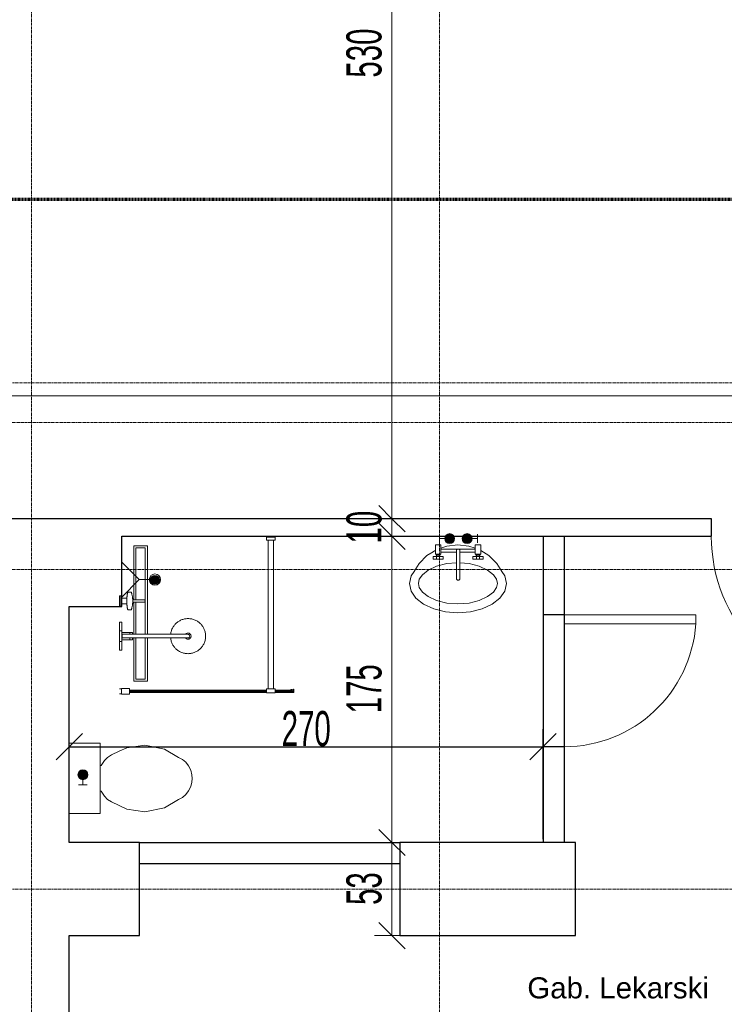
# Model space of a CAD drawing. Header units: millimetres. Extents: x -56965 to 15328, y -25411 to 16900.
# Tile 27 of 69: x -16376 to -12362, y -11851 to -6241. Entities that reach past the tile are written whole.
import ezdxf
from ezdxf.lldxf.tags import DXFTag

# ---------------------------------------------------------------- set-up
doc = ezdxf.new("R2010")
doc.units = ezdxf.units.MM
doc.linetypes.add('Kreska', pattern=[6.35, 3.175, -3.175])
doc.linetypes.add('Linia siatki', pattern=[22.225, 12.7, -3.175, 3.175, -3.175])
for name, color, linetype, lineweight in [('A-ANNO-DIMS', 7, 'Continuous', 5), ('A-ANNO-DIMS-100', 7, 'Continuous', 5), ('A-AREA-IDEN', 7, 'Continuous', 5), ('A-DETL-GENF', 7, 'Continuous', 5), ('A-DOOR', 7, 'Continuous', 5), ('A-WALL', 7, 'Continuous', 5), ('G-ANNO-SYMB', 7, 'Continuous', 5), ('IS_Odbiorniki', 7, 'SOLID', 18), ('P-SANR-FIXT', 7, 'Continuous', 5), ('S-GRID', 7, 'Continuous', 5)]:
    doc.layers.add(name, color=color, linetype=linetype, lineweight=lineweight)
doc.layers.add('Default', color=7, linetype='Continuous')
doc.layers.add('IS_Ciepła_woda', color=1, linetype='DASHDOT', lineweight=30, true_color=0xff0000)
doc.styles.add('Arial_1', font='arial.ttf', dxfattribs={"width": 0.8, "height": 200})
doc.styles.add('Arial_3', font='arial.ttf', dxfattribs={"height": 120})
doc.styles.add('Arial_4', font='arial.ttf', dxfattribs={"width": 0.6, "height": 200})
tags = doc.linetypes.add('DASHDOT', pattern=[20, 10, -5, 0, -5]).pattern_tags.tags
tags[10:11] = [DXFTag(74, 4), DXFTag(75, 0), DXFTag(340, '0'), DXFTag(46, 0.0), DXFTag(50, 0.0), DXFTag(44, 0.0), DXFTag(45, 0.0)]
tags[8:9] = [DXFTag(74, 4), DXFTag(75, 0), DXFTag(340, '0'), DXFTag(46, 0.0), DXFTag(50, 0.0), DXFTag(44, 0.0), DXFTag(45, 0.0)]
tags[6:7] = [DXFTag(74, 4), DXFTag(75, 0), DXFTag(340, '0'), DXFTag(46, 0.0), DXFTag(50, 0.0), DXFTag(44, 0.0), DXFTag(45, 0.0)]
tags[4:5] = [DXFTag(74, 4), DXFTag(75, 0), DXFTag(340, '0'), DXFTag(46, 0.0), DXFTag(50, 0.0), DXFTag(44, 0.0), DXFTag(45, 0.0)]
tags = doc.linetypes.add('SOLID', pattern=[10, 10, 0]).pattern_tags.tags
tags[6:7] = [DXFTag(74, 4), DXFTag(75, 0), DXFTag(340, '0'), DXFTag(46, 0.0), DXFTag(50, 0.0), DXFTag(44, 0.0), DXFTag(45, 0.0)]
tags[4:5] = [DXFTag(74, 4), DXFTag(75, 0), DXFTag(340, '0'), DXFTag(46, 0.0), DXFTag(50, 0.0), DXFTag(44, 0.0), DXFTag(45, 0.0)]
doc.dimstyles.new('REVIT_standard', dxfattribs={"dimscale": 304.8, "dimtxt": 204.05188, "dimasz": 0.492126, "dimexe": 0.328084, "dimexo": 0.0625, "dimgap": 0, "dimtad": 1, "dimdec": 0, "dimlfac": 0.1, "dimzin": 0, "dimdsep": 46, "dimtxsty": 'Arial_1', "dimblk1": 'OBLIQUE', "dimblk2": 'OBLIQUE', "dimsah": 1, "dimcen": 0.09, "dimazin": 0, "dimtfac": 1, "dimtdec": 4, "dimtix": 1, "dimtmove": 0, "dimatfit": 3, "dimfxl": 0.328084, "dimfxlon": 1, "dimtvp": 1, "dimtolj": 1, "dimtzin": 0, "dimarcsym": 2})
doc.dimstyles.new('standard_wielkość_otworów', dxfattribs={"dimscale": 304.8, "dimtxt": 204.05188, "dimasz": 0.492126, "dimexe": 0.328084, "dimexo": 0.0625, "dimgap": 0, "dimtad": 1, "dimdec": 0, "dimlfac": 0.1, "dimzin": 0, "dimdsep": 46, "dimtxsty": 'Arial_4', "dimblk1": 'OBLIQUE', "dimblk2": 'OBLIQUE', "dimsah": 1, "dimcen": 0.09, "dimazin": 0, "dimtfac": 1, "dimtdec": 4, "dimtix": 1, "dimtmove": 0, "dimatfit": 3, "dimfxl": 0.328084, "dimfxlon": 1, "dimtvp": 1, "dimtolj": 1, "dimtzin": 0, "dimarcsym": 2})

# ---------------------------------------------------------------- blocks, each defined once
blk = doc.blocks.new('M_Jednoskrzydłowe płytowe - 90-1438493-PARTER')
at = {"layer": 'A-DOOR'}
for p, q in [((399, -50), (399, -950.2)), ((450, -50), (399, -50)), ((450, -50), (450, -950.2)), ((450, -950.2), (399, -950.2))]:
    blk.add_line(p, q, dxfattribs=at)
blk.add_arc((450, -50), 901.7, 180, 266.7576, dxfattribs=at)
blk = doc.blocks.new('DIMBLOCK8-PARTER')
at = {"layer": 'A-ANNO-DIMS-100', "color": 250, "true_color": 0x303030, "transparency": 16777216}
for p, q in [((-29583.4, -8383.8), (-29583.4, -8283.8)), ((-10833.4, -8383.8), (-10833.4, -8283.8)), ((-29583.4, -8383.8), (-29508.4, -8308.8)), ((-10833.4, -8383.8), (-10758.4, -8308.8)), ((-29583.4, -8383.8), (-29658.4, -8458.8)), ((-29583.4, -8383.8), (-10833.4, -8383.8)), ((-29583.4, -8383.8), (-29583.4, -8483.8)), ((-10833.4, -8383.8), (-10908.4, -8458.8)), ((-10833.4, -8383.8), (-10833.4, -8483.8))]:
    blk.add_line(p, q, dxfattribs=at)
at = {"layer": 'A-ANNO-DIMS-100', "color": 0, "transparency": 16777216, "insert": (-20453.3, -8124.2), "char_height": 200, "width": 587.669, "attachment_point": 1, "line_spacing_factor": 0.941778, "style": 'Arial_1'}
blk.add_mtext('1875', dxfattribs=at)
blk = doc.blocks.new('_Oblique')
at = {"color": 0, "linetype": 'ByBlock', "lineweight": -2}
blk.add_line((-0.5, -0.5), (0.5, 0.5), dxfattribs=at)
blk = doc.blocks.new('DIMBLOCK259-PARTER')
at = {"layer": 'A-ANNO-DIMS-100', "color": 250, "true_color": 0x303030, "transparency": 16777216}
for p, q in [((-14255, -10929.4), (-14330, -10854.4)), ((-14255, -10929.4), (-14355, -10929.4)), ((-14255, -11459.4), (-14255, -10929.4)), ((-14255, -10929.4), (-14180, -11004.4)), ((-14255, -10929.4), (-14155, -10929.4)), ((-14255, -11459.4), (-14330, -11384.4)), ((-14255, -11459.4), (-14355, -11459.4)), ((-14255, -11459.4), (-14180, -11534.4)), ((-14255, -11459.4), (-14155, -11459.4))]:
    blk.add_line(p, q, dxfattribs=at)
at = {"layer": 'A-ANNO-DIMS-100', "color": 0, "transparency": 16777216, "insert": (-14514.7, -11285.4), "char_height": 200, "width": 218.492, "attachment_point": 1, "rotation": 90, "line_spacing_factor": 0.941778, "style": 'Arial_4'}
blk.add_mtext('53', dxfattribs=at)
blk = doc.blocks.new('DIMBLOCK260-PARTER')
at = {"layer": 'A-ANNO-DIMS-100', "color": 250, "true_color": 0x303030, "transparency": 16777216}
for p, q in [((-14255, -9184.4), (-14330, -9109.4)), ((-14255, -9184.4), (-14355, -9184.4)), ((-14255, -10929.4), (-14255, -9184.4)), ((-14255, -9184.4), (-14180, -9259.4)), ((-14255, -9184.4), (-14155, -9184.4)), ((-14255, -10929.4), (-14330, -10854.4)), ((-14255, -10929.4), (-14355, -10929.4)), ((-14255, -10929.4), (-14180, -11004.4)), ((-14255, -10929.4), (-14155, -10929.4))]:
    blk.add_line(p, q, dxfattribs=at)
at = {"layer": 'A-ANNO-DIMS-100', "color": 0, "transparency": 16777216, "insert": (-14514.7, -10193.5), "char_height": 200, "width": 327.739, "attachment_point": 1, "rotation": 90, "line_spacing_factor": 0.941778, "style": 'Arial_4'}
blk.add_mtext('175', dxfattribs=at)
blk = doc.blocks.new('DIMBLOCK261-PARTER')
at = {"layer": 'A-ANNO-DIMS-100', "color": 250, "true_color": 0x303030, "transparency": 16777216}
for p, q in [((-14255, -9084.4), (-14330, -9009.4)), ((-14255, -9084.4), (-14355, -9084.4)), ((-14255, -9184.4), (-14255, -9084.4)), ((-14255, -9084.4), (-14180, -9159.4)), ((-14255, -9084.4), (-14155, -9084.4)), ((-14255, -9184.4), (-14330, -9109.4)), ((-14255, -9184.4), (-14355, -9184.4)), ((-14255, -9184.4), (-14180, -9259.4)), ((-14255, -9184.4), (-14155, -9184.4))]:
    blk.add_line(p, q, dxfattribs=at)
at = {"layer": 'A-ANNO-DIMS-100', "color": 0, "transparency": 16777216, "insert": (-14514.7, -9225.4), "char_height": 200, "width": 218.492, "attachment_point": 1, "rotation": 90, "line_spacing_factor": 0.941778, "style": 'Arial_4'}
blk.add_mtext('10', dxfattribs=at)
blk = doc.blocks.new('DIMBLOCK262-PARTER')
at = {"layer": 'A-ANNO-DIMS-100', "color": 250, "true_color": 0x303030, "transparency": 16777216}
for p, q in [((-14255, -3784.4), (-14330, -3709.4)), ((-14255, -3784.4), (-14355, -3784.4)), ((-14255, -9084.4), (-14255, -3784.4)), ((-14255, -3784.4), (-14180, -3859.4)), ((-14255, -3784.4), (-14155, -3784.4)), ((-14255, -9084.4), (-14330, -9009.4)), ((-14255, -9084.4), (-14355, -9084.4)), ((-14255, -9084.4), (-14180, -9159.4)), ((-14255, -9084.4), (-14155, -9084.4))]:
    blk.add_line(p, q, dxfattribs=at)
at = {"layer": 'A-ANNO-DIMS-100', "color": 0, "transparency": 16777216, "insert": (-14514.7, -6571), "char_height": 200, "width": 327.739, "attachment_point": 1, "rotation": 90, "line_spacing_factor": 0.941778, "style": 'Arial_4'}
blk.add_mtext('530', dxfattribs=at)
blk = doc.blocks.new('Sanitary_Showers_Roca_T-500-Pack-Basic-Thermostatic - T-500 Pack Basic Thermostatic-822852-Rzut Parteru')
at = {"layer": 'A-DETL-GENF'}
for p, q in [((63, 0), (-4.7, 0)), ((-4.7, 0), (-4.7, -13)), ((85.3, 0), (63, 0)), ((155.3, 0), (85.3, 0)), ((-174.7, -47), (-175.3, -48)), ((-175.3, -48), (-175.3, -65.1)), ((-173.9, -46.4), (-174.7, -47)), ((-172.8, -45.9), (-173.9, -46.4)), ((-171.4, -45.4), (-172.8, -45.9)), ((-169.8, -44.9), (-171.4, -45.4)), ((-167.8, -44.5), (-169.8, -44.9)), ((-165.6, -44), (-167.8, -44.5)), ((-163.2, -43.6), (-165.6, -44)), ((-160.5, -43.2), (-163.2, -43.6)), ((-157.6, -42.8), (-160.5, -43.2)), ((-154.4, -42.5), (-157.6, -42.8)), ((-123.6, -0.1), (-154.7, -0.1)), ((-154.7, -0.1), (-154.7, -6.1)), ((-154.7, -6.1), (-140.7, -6.1)), ((-151.1, -42.2), (-154.4, -42.5)), ((-147.7, -41.9), (-151.1, -42.2)), ((-144.1, -41.7), (-147.7, -41.9)), ((-140.7, -41.5), (-144.1, -41.7)), ((-140.7, -6.1), (-140.7, -41.5)), ((-140.7, -6.1), (-108.7, -6.1)), ((-134.3, -41.3), (-140.7, -41.5)), ((-127.9, -41.2), (-134.3, -41.3)), ((-121.5, -41.2), (-127.9, -41.2)), ((-94.7, -0.1), (-123.6, -0.1)), ((-115.1, -41.3), (-121.5, -41.2)), ((-108.7, -41.5), (-115.1, -41.3)), ((-108.7, -41.5), (-108.7, -6.1)), ((-108.7, -6.1), (-94.7, -6.1)), ((-105.4, -41.7), (-108.7, -41.5)), ((-101.8, -41.9), (-105.4, -41.7)), ((-98.3, -42.2), (-101.8, -41.9)), ((-95, -42.5), (-98.3, -42.2)), ((-91.9, -42.8), (-95, -42.5)), ((-94.7, -6.1), (-94.7, -0.1)), ((-89, -43.2), (-91.9, -42.8)), ((-86.3, -43.6), (-89, -43.2)), ((-83.8, -44), (-86.3, -43.6)), ((-81.6, -44.4), (-83.8, -44)), ((-79.7, -44.9), (-81.6, -44.4)), ((-78, -45.4), (-79.7, -44.9)), ((-76.6, -45.9), (-78, -45.4)), ((-75.5, -46.4), (-76.6, -45.9)), ((-74.8, -46.9), (-75.5, -46.4)), ((-74.1, -48), (-74.8, -46.9)), ((-74.1, -65.1), (-74.1, -48)), ((-4.7, -13), (53.8, -13)), ((45.3, -0.1), (45.3, -12.1)), ((45.3, -12.1), (105.3, -12.1)), ((53.8, -13), (54, -29.1)), ((53.8, -13), (61.3, -13)), ((54, -29.1), (54, -31.8)), ((54, -31.8), (54.3, -52.5)), ((54.3, -52.5), (54.7, -73.3)), ((61.3, -12.1), (61.3, -14.6)), ((61.3, -14.6), (89.3, -14.6)), ((65, -14.6), (65, -73.3)), ((89.3, -12.1), (75.3, -12.1)), ((85.6, -73.3), (85.6, -14.6)), ((89.3, -14.6), (89.3, -12.1)), ((96.8, -13), (89.3, -13)), ((95.8, -73.3), (96.3, -52.5)), ((96.3, -52.5), (96.5, -31.8)), ((96.5, -29.1), (96.8, -13)), ((96.5, -31.8), (96.5, -29.1)), ((96.8, -13), (155.3, -13)), ((105.3, -12.1), (105.3, -0.1)), ((155.3, -13), (155.3, 0)), ((-175.3, -65.1), (-174.7, -66.2)), ((-174.7, -66.2), (-173.9, -66.7)), ((-173.9, -66.7), (-172.8, -67.2)), ((-172.8, -67.2), (-171.4, -67.7)), ((-171.4, -67.7), (-169.8, -68.2)), ((-169.8, -68.2), (-167.8, -68.7)), ((-167.8, -68.7), (-165.5, -69.1)), ((-165.5, -69.1), (-164, -69.6)), ((-164, -69.6), (-163.1, -69.8)), ((-163.1, -69.8), (-156.8, -71.3)), ((-156.8, -71.3), (-155.8, -71.5)), ((-155.8, -71.5), (-154.8, -71.7)), ((-154.8, -71.7), (-149.8, -72.7)), ((-149.8, -72.7), (-148.9, -72.8)), ((-148.9, -72.8), (-147.9, -73)), ((-147.9, -73), (-146.8, -73.1)), ((-146.8, -73.1), (-142.4, -73.8)), ((-142.4, -73.8), (-141.6, -73.9)), ((-141.6, -73.9), (-140.6, -74)), ((-140.6, -74), (-139.6, -74.1)), ((-139.6, -74.1), (-138.6, -74.2)), ((-138.6, -74.2), (-137.6, -74.3)), ((-137.6, -74.3), (-136.5, -74.3)), ((-136.5, -74.3), (-133.6, -74.6)), ((-133.6, -74.6), (-132.8, -74.6)), ((-132.8, -74.6), (-131.7, -74.7)), ((-131.7, -74.7), (-131.7, -80.5)), ((-131.7, -74.7), (-128.9, -74.8)), ((-131.7, -80.5), (-131.7, -86)), ((-131.7, -86), (-131.7, -88.8)), ((-131.7, -88.8), (-131.7, -91.8)), ((-131.7, -91.8), (-131.7, -96.5)), ((-131.7, -96.5), (-131.7, -101.5)), ((-131.7, -101.5), (-131.7, -116.3)), ((-128.9, -74.8), (-126.1, -74.9)), ((-126.1, -74.9), (-123.3, -74.9)), ((-123.3, -74.9), (-120.5, -74.8)), ((-120.5, -74.8), (-117.7, -74.7)), ((-117.7, -74.7), (-116.7, -74.6)), ((-117.7, -109.6), (-117.7, -74.7)), ((-117.7, -121.5), (-117.7, -109.6)), ((-116.7, -74.6), (-115.8, -74.6)), ((-115.8, -74.6), (-112.9, -74.3)), ((-112.9, -74.3), (-111.8, -74.3)), ((-111.8, -74.3), (-110.8, -74.2)), ((-110.8, -74.2), (-109.8, -74.1)), ((-109.8, -74.1), (-108.8, -74)), ((-108.8, -74), (-107.9, -73.9)), ((-107.9, -73.9), (-107, -73.7)), ((-107, -73.7), (-102.6, -73.1)), ((-102.6, -73.1), (-101.5, -73)), ((-101.5, -73), (-100.5, -72.8)), ((-100.5, -72.8), (-99.6, -72.7)), ((-99.6, -72.7), (-94.7, -71.7)), ((-94.7, -71.7), (-93.6, -71.5)), ((-93.6, -71.5), (-92.6, -71.3)), ((-92.6, -71.3), (-86.4, -69.8)), ((-86.4, -69.8), (-85.4, -69.5)), ((-85.4, -69.5), (-83.9, -69.1)), ((-83.9, -69.1), (-81.6, -68.6)), ((-81.6, -68.6), (-79.6, -68.2)), ((-79.6, -68.2), (-78, -67.7)), ((-78, -67.7), (-76.6, -67.2)), ((-76.6, -67.2), (-75.5, -66.7)), ((-75.5, -66.7), (-74.8, -66.1)), ((-74.8, -66.1), (-74.1, -65.1)), ((54.4, -57.9), (65, -57.9)), ((54.7, -73.3), (65, -73.3)), ((60.3, -57.9), (59.5, -57.9)), ((60.3, -73.2), (59.5, -73.3)), ((61.1, -57.8), (60.3, -57.9)), ((61.1, -73.1), (60.3, -73.2)), ((61.9, -57.6), (61.1, -57.8)), ((61.9, -73), (61.1, -73.1)), ((62.6, -57.4), (61.9, -57.6)), ((62.6, -72.8), (61.9, -73)), ((63.4, -57.2), (62.6, -57.4)), ((63.4, -72.6), (62.6, -72.8)), ((64.2, -57), (63.4, -57.2)), ((64.2, -72.3), (63.4, -72.6)), ((65, -56.7), (64.2, -57)), ((65, -72.1), (64.2, -72.3)), ((65, -73.3), (64.8, -290.3)), ((86.4, -56.9), (85.6, -56.7)), ((85.6, -57.9), (96.2, -57.9)), ((86.4, -72.3), (85.6, -72)), ((85.6, -290.3), (85.6, -73.3)), ((85.6, -73.3), (95.8, -73.3)), ((87.2, -57.2), (86.4, -56.9)), ((87.2, -72.5), (86.4, -72.3)), ((88, -57.4), (87.2, -57.2)), ((88, -72.7), (87.2, -72.5)), ((88.8, -57.6), (88, -57.4)), ((88.8, -72.9), (88, -72.7)), ((89.6, -57.8), (88.8, -57.6)), ((89.6, -73.1), (88.8, -72.9)), ((90.4, -57.9), (89.6, -57.8)), ((90.4, -73.2), (89.6, -73.1)), ((91.3, -57.9), (90.4, -57.9)), ((91.3, -73.3), (90.4, -73.2)), ((-131.7, -116.3), (-131.7, -138.6)), ((-131.7, -138.6), (-131.5, -139.9)), ((-131.5, -139.9), (-131.1, -141.1)), ((-131.1, -141.1), (-130.4, -142.3)), ((-130.4, -142.3), (-129.5, -143.4)), ((-129.5, -143.4), (-127.2, -144.9)), ((-127.2, -144.9), (-126, -145.3)), ((-126, -145.3), (-124.7, -145.5)), ((-124.7, -145.5), (-123.4, -145.3)), ((-123.4, -145.3), (-122.1, -144.9)), ((-122.1, -144.9), (-119.9, -143.3)), ((-119.9, -143.3), (-119, -142.3)), ((-119, -142.3), (-118.3, -141.1)), ((-118.3, -141.1), (-117.8, -139.9)), ((-117.8, -139.9), (-117.7, -138.6)), ((-117.7, -130.3), (-117.7, -121.5)), ((-117.7, -136.7), (-117.7, -130.3)), ((-117.7, -138.6), (-117.7, -136.7)), ((-8.2, -334.6), (-10.6, -338.5)), ((-5.6, -331), (-8.2, -334.6)), ((-2.9, -327.4), (-5.6, -331)), ((0, -324), (-2.9, -327.4)), ((3.1, -320.6), (0, -324)), ((6.4, -317.2), (3.1, -320.6)), ((10, -314.1), (6.4, -317.2)), ((13.7, -311), (10, -314.1)), ((17.6, -308.1), (13.7, -311)), ((21.7, -305.3), (17.6, -308.1)), ((26, -302.8), (21.7, -305.3)), ((30.4, -300.4), (26, -302.8)), ((35, -298.2), (30.4, -300.4)), ((39.7, -296.3), (35, -298.2)), ((44.6, -294.6), (39.7, -296.3)), ((49.5, -293.1), (44.6, -294.6)), ((54.6, -291.9), (49.5, -293.1)), ((59.6, -291), (54.6, -291.9)), ((64.8, -290.3), (59.6, -291)), ((65, -290.3), (65, -385.5)), ((90.3, -290.9), (85.6, -290.3)), ((85.6, -385.5), (85.6, -290.3)), ((95.3, -291.8), (90.3, -290.9)), ((100.2, -292.9), (95.3, -291.8)), ((104.9, -294.3), (100.2, -292.9)), ((109.5, -295.8), (104.9, -294.3)), ((114, -297.6), (109.5, -295.8)), ((118.4, -299.5), (114, -297.6)), ((122.5, -301.6), (118.4, -299.5)), ((126.6, -303.9), (122.5, -301.6)), ((130.4, -306.3), (126.6, -303.9)), ((134.1, -308.9), (130.4, -306.3)), ((137.6, -311.6), (134.1, -308.9)), ((141.1, -314.5), (137.6, -311.6)), ((144.5, -317.6), (141.1, -314.5)), ((147.8, -320.9), (144.5, -317.6)), ((151, -324.4), (147.8, -320.9)), ((154.1, -328.2), (151, -324.4)), ((157, -332.1), (154.1, -328.2)), ((159.7, -336.2), (157, -332.1)), ((162.3, -340.5), (159.7, -336.2)), ((-24.6, -384.8), (-24.7, -390)), ((-24.7, -390), (-24.6, -395.1)), ((-24.2, -379.7), (-24.6, -384.8)), ((-23.6, -374.7), (-24.2, -379.7)), ((-22.7, -369.8), (-23.6, -374.7)), ((-21.6, -364.9), (-22.7, -369.8)), ((-20.2, -360.1), (-21.6, -364.9)), ((-18.7, -355.5), (-20.2, -360.1)), ((-16.9, -351), (-18.7, -355.5)), ((-15, -346.7), (-16.9, -351)), ((-12.8, -342.5), (-15, -346.7)), ((-10.6, -338.5), (-12.8, -342.5)), ((58.2, -386.3), (57.8, -388.8)), ((57.8, -388.8), (57.9, -391.4)), ((57.9, -391.4), (58.3, -393.9)), ((58.9, -383.8), (58.2, -386.3)), ((59.9, -381.4), (58.9, -383.8)), ((61.3, -379.3), (59.9, -381.4)), ((63, -377.3), (61.3, -379.3)), ((65, -375.6), (63, -377.3)), ((65, -385.5), (65.3, -392.3)), ((65.3, -392.3), (69, -397.9)), ((81.6, -397.9), (85.3, -392.3)), ((85.3, -392.3), (85.6, -385.5)), ((87.6, -377.3), (85.6, -375.6)), ((89.3, -379.3), (87.6, -377.3)), ((90.7, -381.4), (89.3, -379.3)), ((91.7, -383.8), (90.7, -381.4)), ((92.4, -386.3), (91.7, -383.8)), ((92.3, -393.9), (92.7, -391.4)), ((92.8, -388.8), (92.4, -386.3)), ((92.7, -391.4), (92.8, -388.8)), ((164.7, -344.9), (162.3, -340.5)), ((166.8, -349.5), (164.7, -344.9)), ((168.8, -354.2), (166.8, -349.5)), ((170.5, -359.1), (168.8, -354.2)), ((171.9, -364), (170.5, -359.1)), ((173.1, -369), (171.9, -364)), ((174.1, -374.1), (173.1, -369)), ((174.7, -379.3), (174.1, -374.1)), ((175.1, -384.4), (174.7, -379.3)), ((175.3, -389.6), (175.1, -384.4)), ((175.2, -394.7), (175.3, -389.6)), ((-24.6, -395.1), (-24.2, -400.3)), ((-24.2, -400.3), (-23.5, -405.4)), ((-23.5, -405.4), (-22.5, -410.5)), ((-22.5, -410.5), (-21.3, -415.5)), ((-21.3, -415.5), (-19.9, -420.5)), ((-19.9, -420.5), (-18.2, -425.3)), ((-18.2, -425.3), (-16.2, -430)), ((-16.2, -430), (-14.1, -434.6)), ((-14.1, -434.6), (-11.7, -439.1)), ((-11.7, -439.1), (-9.1, -443.3)), ((-9.1, -443.3), (-6.4, -447.5)), ((-6.4, -447.5), (-3.5, -451.4)), ((58.3, -393.9), (59.1, -396.4)), ((59.1, -396.4), (60.3, -398.7)), ((60.3, -398.7), (61.7, -400.8)), ((61.7, -400.8), (63.5, -402.7)), ((63.5, -402.7), (65.5, -404.3)), ((65.5, -404.3), (67.8, -405.6)), ((67.8, -405.6), (70.2, -406.5)), ((69, -397.9), (75.3, -400.1)), ((70.2, -406.5), (72.7, -407.1)), ((72.7, -407.1), (75.3, -407.3)), ((75.3, -400.1), (81.6, -397.9)), ((75.3, -407.3), (77.9, -407.1)), ((77.9, -407.1), (80.4, -406.5)), ((80.4, -406.5), (82.8, -405.6)), ((82.8, -405.6), (85, -404.3)), ((85, -404.3), (87.1, -402.7)), ((87.1, -402.7), (88.8, -400.8)), ((88.8, -400.8), (90.3, -398.7)), ((90.3, -398.7), (91.5, -396.4)), ((91.5, -396.4), (92.3, -393.9)), ((153.5, -452.1), (156.2, -448.5)), ((156.2, -448.5), (158.7, -444.9)), ((158.7, -444.9), (161.1, -441)), ((161.1, -441), (163.4, -437)), ((163.4, -437), (165.5, -432.8)), ((165.5, -432.8), (167.5, -428.5)), ((167.5, -428.5), (169.2, -424)), ((169.2, -424), (170.8, -419.4)), ((170.8, -419.4), (172.1, -414.6)), ((172.1, -414.6), (173.3, -409.8)), ((173.3, -409.8), (174.2, -404.8)), ((174.2, -404.8), (174.8, -399.8)), ((174.8, -399.8), (175.2, -394.7)), ((-3.5, -451.4), (-0.4, -455.1)), ((-0.4, -455.1), (2.8, -458.6)), ((2.8, -458.6), (6.1, -461.9)), ((6.1, -461.9), (9.5, -465.1)), ((9.5, -465.1), (13, -468)), ((13, -468), (16.5, -470.7)), ((16.5, -470.7), (20.2, -473.2)), ((20.2, -473.2), (24, -475.6)), ((24, -475.6), (28, -477.9)), ((28, -477.9), (32.2, -480)), ((32.2, -480), (36.6, -482)), ((36.6, -482), (41, -483.7)), ((41, -483.7), (45.7, -485.3)), ((45.7, -485.3), (50.4, -486.6)), ((50.4, -486.6), (55.3, -487.7)), ((55.3, -487.7), (60.2, -488.6)), ((60.2, -488.6), (65.3, -489.3)), ((65.3, -489.3), (70.4, -489.6)), ((70.4, -489.6), (75.5, -489.8)), ((75.5, -489.8), (80.6, -489.6)), ((80.6, -489.6), (85.8, -489.2)), ((85.8, -489.2), (90.9, -488.5)), ((90.9, -488.5), (96, -487.6)), ((96, -487.6), (101.1, -486.4)), ((101.1, -486.4), (106, -484.9)), ((106, -484.9), (110.8, -483.2)), ((110.8, -483.2), (115.6, -481.3)), ((115.6, -481.3), (120.2, -479.1)), ((120.2, -479.1), (124.6, -476.8)), ((124.6, -476.8), (128.9, -474.2)), ((128.9, -474.2), (133, -471.4)), ((133, -471.4), (136.9, -468.5)), ((136.9, -468.5), (140.6, -465.5)), ((140.6, -465.5), (144.1, -462.3)), ((144.1, -462.3), (147.5, -459)), ((147.5, -459), (150.6, -455.6)), ((150.6, -455.6), (153.5, -452.1))]:
    blk.add_line(p, q, dxfattribs=at)
blk = doc.blocks.new('Plumbing_Drainage_Roca_IN-WALL-950-IN-DRAIN-CHANNEL-Installatio - IN-WALL 950 IN-DRAIN CHANNEL - Installation drainage kit-V29-Rzut Parteru')
at = {"layer": 'A-DETL-GENF'}
for p, q in [((-385.7, 39.3), (-385.7, -38.1)), ((-78, 39.3), (-385.7, 39.3)), ((-78, 39.3), (-385.7, 39.3)), ((-385.7, 39.3), (-385.7, -38.1)), ((-78, 27.3), (-373.4, 27.3)), ((-373.4, 27.3), (-373.4, -26)), ((118.7, 39.3), (-63.9, 39.3)), ((118.7, 39.3), (-63.9, 39.3)), ((118.7, 27.3), (-63.9, 27.3)), ((385.8, 39.3), (139.3, 39.3)), ((385.8, 39.3), (139.3, 39.3)), ((373.6, 27.3), (139.3, 27.3)), ((373.6, -26), (373.6, 27.3)), ((385.8, -38.1), (385.8, 39.3)), ((385.8, -38.1), (385.8, 39.3)), ((-385.7, -38.1), (118.6, -38.1)), ((-385.7, -38.1), (118.6, -38.1)), ((-373.4, -26), (118.7, -26)), ((139.3, -26), (373.6, -26)), ((139.3, -38.1), (385.8, -38.1)), ((139.3, -38.1), (385.8, -38.1))]:
    blk.add_line(p, q, dxfattribs=at)
blk = doc.blocks.new('Sanitary_Shower-screens_Shower-wall-Square_100_GB51SRWL10 _1_ - 1000 mm_ Chromed Profiles-830542-Rzut Parteru')
at = {"layer": 'P-SANR-FIXT', "color": 13, "true_color": 0xcb6b69}
for p, q in [((11, 898), (1, 898)), ((11, 899), (11, 898)), ((11, 898), (11, 870)), ((56.5, 900), (12, 900)), ((58, 869.5), (58, 898.5)), ((1, 870), (11, 870)), ((11, 870), (11, 869)), ((12, 868), (56.5, 868)), ((837, 890.5), (58, 890.5)), ((58, 890.5), (58, 877.5)), ((837, 887), (58, 887)), ((58, 887), (58, 881)), ((58, 881), (837, 881)), ((58, 877.5), (837, 877.5)), ((887, 893), (837, 893)), ((837, 893), (837, 870)), ((837, 870), (887, 870)), ((846.5, 870), (846.5, 23)), ((877.5, 23), (877.5, 870)), ((887, 870), (887, 893)), ((993.5, 890.5), (887, 890.5)), ((991.5, 887), (887, 887)), ((887, 881), (991.5, 881)), ((887, 877.5), (981.3, 877.5)), ((977.8, 872.6), (991.1, 871.2)), ((981.1, 876.9), (978.3, 877.2)), ((980, 888.6), (979.9, 887.1)), ((979.9, 887.1), (991.8, 888.3)), ((991.8, 879.7), (979.9, 880.9)), ((979.9, 880.9), (979.9, 879.8)), ((979.9, 879.8), (981.8, 879.6)), ((991.4, 889.5), (980, 888.6)), ((981.8, 879.6), (981.1, 876.9)), ((988.9, 876), (989.6, 878.9)), ((991.5, 875.7), (988.9, 876)), ((989.3, 877.5), (993.5, 877.5)), ((989.6, 878.9), (991.3, 878.6)), ((991.5, 881), (991.5, 887)), ((991.8, 888.3), (991.8, 879.7)), ((993, 880.1), (993, 888)), ((993.5, 877.5), (993.5, 890.5)), ((846.5, 23), (837, 23)), ((837, 23), (837, 0)), ((837, 0), (887, 0)), ((838, 6), (888, 6)), ((846.5, 23), (877.5, 23)), ((887, 23), (877.5, 23)), ((887, 0), (887, 23))]:
    blk.add_line(p, q, dxfattribs=at)
for centre, radius, start, end in [((12, 899), 1, 90, 180), ((56.5, 898.5), 1.5, 0, 90), ((12, 869), 1, 180, 270), ((56.5, 869.5), 1.5, 270, 360), ((978, 874.9), 2.29, 83.0727, 263.758), ((991.3, 873.5), 2.28, 263.758, 84.1208), ((991.5, 880.1), 1.52, 261.8239, 359.9691), ((991.5, 888), 1.51, 2.4505, 94.355)]:
    blk.add_arc(centre, radius, start, end, dxfattribs=at)
blk = doc.blocks.new('A$C4DF32C06')
at = {"layer": 'IS_Odbiorniki', "ltscale": 10}
h = blk.add_hatch(color=256, dxfattribs=at)
h.dxf.hatch_style = 1
edge = h.paths.add_edge_path()
edge.add_arc((28.2, 28.2), 28.2, 0, 360)
for points in [[(56.5, 28.2), (86.6, 28.2), (86.6, 52.7)], [(56.5, 28.2), (86.6, 28.2), (86.6, 3.8)]]:
    blk.add_lwpolyline(points, dxfattribs=at)
blk.add_circle((28.2, 28.2), 28.2, dxfattribs=at)
blk = doc.blocks.new('M_Jednoskrzydłowe płytowe - 75-1438897-PARTER')
at = {"layer": 'A-DOOR'}
for p, q in [((324, -150), (324, -900)), ((375, -150), (324, -150)), ((375, -150), (375, -900)), ((375, -900), (324, -900))]:
    blk.add_line(p, q, dxfattribs=at)
blk.add_arc((375, -150), 751.7, 180, 266.1097, dxfattribs=at)
blk = doc.blocks.new('*D614')
at = {"layer": 'A-ANNO-DIMS', "color": 0, "lineweight": -2, "transparency": 16777216}
for p, q in [((-16093.4, -10910.4), (-16093.4, -10283.6)), ((-13393.9, -10910.4), (-13393.9, -10283.6)), ((-16093.4, -10383.6), (-13393.9, -10383.6))]:
    blk.add_line(p, q, dxfattribs=at)
at = {"layer": 'Defpoints', "color": 0, "transparency": 16777216}
for p in [(-13393.9, -10383.6), (-16093.4, -10929.4), (-13393.9, -10929.4)]:
    blk.add_point(p, dxfattribs=at)
at = {"layer": 'A-ANNO-DIMS', "color": 0, "lineweight": -2, "transparency": 16777216, "xscale": 150, "yscale": 150, "zscale": 150, "rotation": 180}
blk.add_blockref('_Oblique', (-16093.4, -10383.6), dxfattribs=at)
at = {"layer": 'A-ANNO-DIMS', "color": 0, "lineweight": -2, "transparency": 16777216, "xscale": 150, "yscale": 150, "zscale": 150}
blk.add_blockref('_Oblique', (-13393.9, -10383.6), dxfattribs=at)
at = {"layer": 'A-ANNO-DIMS', "color": 0, "transparency": 16777216, "insert": (-14743.7, -10281.5), "char_height": 200, "attachment_point": 5, "style": 'Arial_4'}
blk.add_mtext('\\A1;270', dxfattribs=at)

msp = doc.modelspace()

# ---------------------------------------------------------------- hatches: boundary and pattern name
at = {"true_color": 0xed1f24}
h = msp.add_hatch(color=240, dxfattribs=at)
h.dxf.hatch_style = 1
edge = h.paths.add_edge_path()
edge.add_arc((-13925.96938, -9196.74458), 24.46739, 0, 360)
h = msp.add_hatch(color=240, dxfattribs=at)
h.dxf.hatch_style = 1
edge = h.paths.add_edge_path()
edge.add_arc((-13826.31201, -9196.17392), 24.46739, 0, 360)
h = msp.add_hatch(color=240, dxfattribs=at)
h.dxf.hatch_style = 1
edge = h.paths.add_edge_path()
edge.add_arc((-15606.33177, -9432.71619), 24.46739, 0, 360)
h = msp.add_hatch(color=240, dxfattribs=at)
h.dxf.hatch_style = 1
edge = h.paths.add_edge_path()
edge.add_arc((-16015.74891, -10543.34763), 24.46739, 0, 360)

# ---------------------------------------------------------------- linework, layer by layer
for p, q in [((-15793.89152, -9184.40745), (-13393.89152, -9184.40745)), ((-13393.89152, -9184.40745), (-13393.89152, -10929.40745)), ((-13273.89152, -9184.40745), (-13273.89152, -10929.40745)), ((-13273.89152, -9631.94672), (-13393.89152, -9631.94672)), ((-13273.89152, -10383.63817), (-13393.89152, -10383.63817)), ((-15693.89152, -10929.40745), (-14210.24004, -10929.40745)), ((-15693.89152, -11049.40745), (-14210.24004, -11049.40745))]:
    msp.add_line(p, q)
at = {"color": 240, "true_color": 0xed1f24}
for centre in [(-13925.96938, -9196.74458), (-13826.31201, -9196.17392), (-15606.33177, -9432.71619), (-16015.74891, -10543.34763)]:
    msp.add_circle(centre, 24.46739, dxfattribs=at)
at = {"layer": 'A-WALL', "lineweight": 25}
for p, q in [((-12433.89152, -9084.40745), (-17429.50838, -9084.40745)), ((-12433.89152, -9184.40745), (-12433.89152, -9084.40745)), ((-15793.89152, -9184.40745), (-12433.89152, -9184.40745)), ((-15793.89152, -9584.40745), (-15793.89152, -9184.40745)), ((-16093.41602, -10929.40745), (-16093.41602, -9584.40745)), ((-16093.41602, -9584.40745), (-15793.89152, -9584.40745)), ((-15693.89152, -10929.40745), (-16093.41602, -10929.40745)), ((-15693.89152, -11459.40745), (-15693.89152, -10929.40745)), ((-13210.24004, -10929.40745), (-14210.24004, -10929.40745)), ((-14210.24004, -10929.40745), (-14210.24004, -11459.40745)), ((-13210.24004, -11459.40745), (-13210.24004, -10929.40745)), ((-16093.41602, -11459.40745), (-15693.89152, -11459.40745)), ((-16093.41602, -13234.40745), (-16093.41602, -11459.40745)), ((-14210.24004, -11459.40745), (-13210.24004, -11459.40745))]:
    msp.add_line(p, q, dxfattribs=at)
at = {"layer": 'Default', "color": 7, "lineweight": 15, "ltscale": 35, "transparency": 33554687}
for p, q in [((-14007.91508, -9287.2367), (-14007.91508, -9233.00866)), ((-14007.91508, -9233.00866), (-13976.51196, -9233.00866)), ((-13976.51196, -9287.2367), (-13976.51196, -9233.00866)), ((-13976.51196, -9252.06927), (-13942.21948, -9240.08453)), ((-13942.21948, -9240.08453), (-13879.20976, -9233.00866)), ((-13879.20976, -9233.00866), (-13816.19665, -9240.08453)), ((-13816.19665, -9240.08453), (-13780.25601, -9252.63731)), ((-13780.25601, -9233.00866), (-13748.85289, -9233.00866)), ((-13780.25601, -9233.00866), (-13780.25601, -9287.2367)), ((-13748.85289, -9233.00866), (-13748.85289, -9287.2367)), ((-14100.69672, -9339.4571), (-14055.80314, -9294.68731)), ((-14055.80314, -9294.68731), (-14020.93076, -9272.81873)), ((-14020.93076, -9272.81873), (-14013.35467, -9268.07096)), ((-14020.93076, -9315.32994), (-14020.93076, -9300.39481)), ((-14020.93076, -9300.39481), (-14000.74594, -9300.39481)), ((-14013.35467, -9268.07096), (-14007.91508, -9264.65765)), ((-14004.1389, -9287.2367), (-14007.91508, -9287.2367)), ((-14004.1389, -9292.39312), (-14004.1389, -9287.2367)), ((-13979.73366, -9287.2367), (-14004.1389, -9287.2367)), ((-14004.1389, -9292.39312), (-13979.73366, -9292.39312)), ((-14000.74594, -9292.39312), (-14000.74594, -9300.39481)), ((-14000.74594, -9315.32994), (-14000.74594, -9300.39481)), ((-14000.74594, -9300.39481), (-13983.72179, -9300.39481)), ((-13983.72179, -9300.39481), (-13983.72179, -9315.32994)), ((-13983.72179, -9300.39481), (-13983.68109, -9300.39481)), ((-13983.68109, -9292.39312), (-13983.68109, -9300.39481)), ((-13983.68109, -9300.39481), (-13963.14698, -9300.39481)), ((-13979.73366, -9287.2367), (-13979.73366, -9292.39312)), ((-13976.51196, -9287.2367), (-13979.73366, -9287.2367)), ((-13878.38568, -9257.75812), (-13976.51196, -9257.75812)), ((-13887.53531, -9274.52454), (-13976.51196, -9274.52454)), ((-13963.14698, -9300.39481), (-13963.14698, -9315.32994)), ((-13882.17372, -9257.75812), (-13887.53531, -9257.75812)), ((-13882.17372, -9257.75812), (-13887.53531, -9262.47028)), ((-13887.53531, -9262.47028), (-13887.53531, -9274.52454)), ((-13887.53531, -9429.424), (-13887.53531, -9274.52454)), ((-13874.59424, -9257.75812), (-13882.17372, -9257.75812)), ((-13780.25601, -9257.75812), (-13878.38568, -9257.75812)), ((-13869.23265, -9257.75812), (-13874.59424, -9257.75812)), ((-13869.23265, -9262.47028), (-13874.59424, -9257.75812)), ((-13869.23265, -9407.99967), (-13869.23265, -9262.47028)), ((-13780.25601, -9274.52454), (-13869.23265, -9274.52454)), ((-13793.62099, -9315.32994), (-13793.62099, -9300.39481)), ((-13793.62099, -9300.39481), (-13772.53071, -9300.39481)), ((-13776.47814, -9287.2367), (-13780.25601, -9287.2367)), ((-13752.0712, -9287.2367), (-13776.47814, -9287.2367)), ((-13776.47814, -9292.39312), (-13776.47814, -9287.2367)), ((-13772.53071, -9292.39312), (-13776.47814, -9292.39312)), ((-13772.53071, -9292.39312), (-13756.02202, -9292.39312)), ((-13772.53071, -9292.39312), (-13772.53071, -9300.39481)), ((-13772.53071, -9300.39481), (-13772.53071, -9315.32994)), ((-13772.53071, -9300.39481), (-13756.02202, -9300.39481)), ((-13752.0712, -9292.39312), (-13756.02202, -9292.39312)), ((-13756.02202, -9292.39312), (-13756.02202, -9300.39481)), ((-13756.02202, -9300.39481), (-13735.83721, -9300.39481)), ((-13756.02202, -9300.39481), (-13756.02202, -9315.32994)), ((-13752.0712, -9287.2367), (-13752.0712, -9292.39312)), ((-13748.85289, -9287.2367), (-13752.0712, -9287.2367)), ((-13748.85289, -9265.68859), (-13702.61637, -9294.68731)), ((-13735.83721, -9300.39481), (-13735.83721, -9315.32994)), ((-13702.61637, -9294.68731), (-13657.72279, -9339.4571)), ((-14129.39701, -9384.97467), (-14100.69672, -9339.4571)), ((-14000.6069, -9355.08575), (-14048.23045, -9377.25785)), ((-14000.74594, -9315.32994), (-14020.93076, -9315.32994)), ((-13983.72179, -9315.32994), (-14000.74594, -9315.32994)), ((-13942.60269, -9340.52366), (-14000.6069, -9355.08575)), ((-13963.14698, -9315.32994), (-13983.72179, -9315.32994)), ((-13887.53531, -9336.11501), (-13942.60269, -9340.52366)), ((-13815.86769, -9340.5067), (-13869.33778, -9336.11501)), ((-13757.80922, -9355.08575), (-13815.86769, -9340.5067)), ((-13772.53071, -9315.32994), (-13793.62099, -9315.32994)), ((-13756.02202, -9315.32994), (-13772.53071, -9315.32994)), ((-13710.18907, -9377.25785), (-13757.80922, -9355.08575)), ((-13735.83721, -9315.32994), (-13756.02202, -9315.32994)), ((-13657.72279, -9339.4571), (-13629.02251, -9384.97467)), ((-14146.16681, -9409.52913), (-14155.58436, -9452.9119)), ((-14129.39701, -9384.97467), (-14146.16681, -9409.52913)), ((-14081.56998, -9403.60798), (-14099.37413, -9429.67325)), ((-14048.23045, -9377.25785), (-14081.56998, -9403.60798)), ((-13869.23265, -9429.424), (-13869.23265, -9407.99967)), ((-13676.84953, -9403.60798), (-13710.18907, -9377.25785)), ((-13659.04199, -9429.67325), (-13676.84953, -9403.60798)), ((-13612.2527, -9409.52913), (-13629.02251, -9384.97467)), ((-13602.83515, -9452.9119), (-13612.2527, -9409.52913)), ((-14155.58436, -9452.9119), (-14146.16681, -9496.29467)), ((-14099.37413, -9429.67325), (-14104.42033, -9452.9119)), ((-14104.42033, -9452.9119), (-14099.37413, -9476.15055)), ((-14099.37413, -9476.15055), (-14081.56998, -9502.21582)), ((-13882.17372, -9433.74447), (-13887.53531, -9429.424)), ((-13882.17372, -9433.74447), (-13887.53531, -9429.424)), ((-13878.38568, -9433.74447), (-13882.17372, -9433.74447)), ((-13874.59424, -9433.74447), (-13878.38568, -9433.74447)), ((-13874.59424, -9433.74447), (-13869.23265, -9429.424)), ((-13676.84953, -9502.21582), (-13659.04199, -9476.15055)), ((-13653.99918, -9452.9119), (-13659.04199, -9429.67325)), ((-13659.04199, -9476.15055), (-13653.99918, -9452.9119)), ((-13612.2527, -9496.29467), (-13602.83515, -9452.9119)), ((-14146.16681, -9496.29467), (-14118.55852, -9536.70839)), ((-14118.55852, -9536.70839), (-14074.63484, -9571.43325)), ((-14081.56998, -9502.21582), (-14048.23045, -9528.56596)), ((-14048.23045, -9528.56596), (-14000.6069, -9550.7194)), ((-13757.80922, -9550.7194), (-13710.18907, -9528.56596)), ((-13710.18907, -9528.56596), (-13676.84953, -9502.21582)), ((-13683.78128, -9571.43325), (-13639.86099, -9536.70839)), ((-13639.86099, -9536.70839), (-13612.2527, -9496.29467)), ((-14074.63484, -9571.43325), (-14017.39706, -9598.06826)), ((-14000.6069, -9550.7194), (-13942.60269, -9565.29845)), ((-13942.60269, -9565.29845), (-13879.20976, -9570.34805)), ((-13879.20976, -9570.34805), (-13815.81343, -9565.29845)), ((-13815.81343, -9565.29845), (-13757.80922, -9550.7194)), ((-13741.02246, -9598.06826), (-13683.78128, -9571.43325)), ((-14017.39706, -9598.06826), (-13950.74173, -9614.79907)), ((-13950.74173, -9614.79907), (-13879.20976, -9620.52352)), ((-13879.20976, -9620.52352), (-13807.67779, -9614.79907)), ((-13807.67779, -9614.79907), (-13741.02246, -9598.06826)), ((-15917.41102, -10364.19723), (-16093.41602, -10364.19723)), ((-15917.41102, -10491.19674), (-15917.41102, -10364.19723)), ((-15765.90791, -10389.19764), (-15662.37426, -10374.19807)), ((-15551.78339, -10397.19763), (-15662.37426, -10374.19807)), ((-15874.8642, -10444.19719), (-15853.68744, -10430.19804)), ((-15853.68744, -10430.19804), (-15809.80615, -10409.19593)), ((-15809.80615, -10409.19593), (-15765.90791, -10389.19764)), ((-15471.04413, -10444.19719), (-15551.78339, -10397.19763)), ((-15917.41102, -10637.19922), (-15917.41102, -10491.19674)), ((-15917.41102, -10491.19674), (-15912.34447, -10491.19674)), ((-15912.34447, -10491.19674), (-15893.31947, -10462.19803)), ((-15893.31947, -10462.19803), (-15874.8642, -10444.19719)), ((-15449.06873, -10455.96149), (-15471.04413, -10444.19719)), ((-15429.65203, -10472.58208), (-15449.06873, -10455.96149)), ((-15429.65203, -10472.58208), (-15413.63339, -10493.35359)), ((-15413.63339, -10493.35359), (-15401.66731, -10517.40444)), ((-15401.66731, -10517.40444), (-15394.28791, -10543.72067)), ((-15394.28791, -10543.72067), (-15392.43967, -10564.19713)), ((-15401.66731, -10610.99151), (-15394.28791, -10584.6702)), ((-15394.28791, -10584.6702), (-15392.43967, -10564.19713)), ((-15392.43967, -10564.19713), (-15391.79872, -10564.19713)), ((-15917.41102, -10637.19922), (-15912.34447, -10637.19922)), ((-15917.41102, -10764.19704), (-15917.41102, -10637.19922)), ((-15912.34447, -10637.19922), (-15893.31947, -10666.19623)), ((-15449.06873, -10672.43277), (-15429.65203, -10655.81218)), ((-15429.65203, -10655.81218), (-15413.63339, -10635.04067)), ((-15413.63339, -10635.04067), (-15401.66731, -10610.99151)), ((-15893.31947, -10666.19623), (-15874.8642, -10684.19707)), ((-15874.8642, -10684.19707), (-15853.68744, -10698.19622)), ((-15853.68744, -10698.19622), (-15809.80615, -10719.19833)), ((-15471.04413, -10684.19707), (-15551.78339, -10731.19663)), ((-15471.04413, -10684.19707), (-15449.06873, -10672.43277)), ((-16093.41602, -10764.19704), (-15917.41102, -10764.19704)), ((-15809.80615, -10719.19833), (-15765.90791, -10739.19662)), ((-15662.37426, -10754.19619), (-15765.90791, -10739.19662)), ((-15551.78339, -10731.19663), (-15662.37426, -10754.19619))]:
    msp.add_line(p, q, dxfattribs=at)
at = {"layer": 'G-ANNO-SYMB', "linetype": 'Kreska', "lineweight": 70}
msp.add_line((-55297.31464, -7263.09522), (555.43524, -7263.09522), dxfattribs=at)
at = {"layer": 'IS_Odbiorniki', "ltscale": 10}
for points in [[(-15793.89152, -9331.48304), (-15793.89152, -9531.48304), (-15694.80895, -9431.48304), (-15793.89152, -9331.48304)], [(-15694.80895, -9431.48304), (-15635.35941, -9431.48304)]]:
    msp.add_lwpolyline(points, dxfattribs=at)
at = {"layer": 'IS_Odbiorniki', "ltscale": 10, "extrusion": (0, 0, -1)}
msp.add_ellipse((-15605.63464, -9431.48304), major_axis=(32.35057, 0), ratio=1, dxfattribs=at)
at = {"layer": 'S-GRID', "linetype": 'Linia siatki'}
for p, q in [((-16308.41602, 10521.57226), (-16308.41602, -21375.48764)), ((-13983.41602, 10521.57226), (-13983.41602, -21375.48764)), ((-55866.74056, -8309.40745), (1287.74041, -8309.40745)), ((-54596.74056, -8536.40745), (17.74041, -8536.40745)), ((-54596.74056, -9374.40745), (17.74041, -9374.40745)), ((-55866.74056, -11194.40745), (1287.74041, -11194.40745))]:
    msp.add_line(p, q, dxfattribs=at)

# ---------------------------------------------------------------- block references
at = {"layer": 'A-DETL-GENF', "xscale": -1, "rotation": 90.00000000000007}
for name, p in [('Plumbing_Drainage_Roca_IN-WALL-950-IN-DRAIN-CHANNEL-Installatio - IN-WALL 950 IN-DRAIN CHANNEL - Installation drainage kit-V29-Rzut Parteru', (-15686.52566, -9624.40745)), ('Sanitary_Showers_Roca_T-500-Pack-Basic-Thermostatic - T-500 Pack Basic Thermostatic-822852-Rzut Parteru', (-15806.52566, -9678.15045))]:
    msp.add_blockref(name, p, dxfattribs=at)
at = {"layer": 'A-DOOR'}
msp.add_blockref('M_Jednoskrzydłowe płytowe - 90-1438493-PARTER', (-11983.89152, -9134.40745), dxfattribs=at)
at = {"layer": 'A-DOOR', "rotation": 89.99999999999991}
msp.add_blockref('M_Jednoskrzydłowe płytowe - 75-1438897-PARTER', (-13423.89152, -10006.94672), dxfattribs=at)
at = {"layer": 'IS_Ciepła_woda', "xscale": -1}
msp.add_blockref('A$C4DF32C06', (-13897.84396, -9225.67467), dxfattribs=at)
at = {"layer": 'IS_Ciepła_woda'}
msp.add_blockref('A$C4DF32C06', (-13854.9224, -9225.67467), dxfattribs=at)
at = {"layer": 'IS_Ciepła_woda', "color": 240, "true_color": 0xed1f24, "rotation": 270}
msp.add_blockref('A$C4DF32C06', (-16043.97735, -10515.11565), dxfattribs=at)
at = {"layer": 'P-SANR-FIXT', "color": 13, "true_color": 0xcb6b69, "xscale": -1, "rotation": 180}
msp.add_blockref('Sanitary_Shower-screens_Shower-wall-Square_100_GB51SRWL10 _1_ - 1000 mm_ Chromed Profiles-830542-Rzut Parteru', (-15807.52566, -9184.40745), dxfattribs=at)

# ---------------------------------------------------------------- texts
at = {"layer": 'A-AREA-IDEN', "insert": (-13483.85002, -11697.69929), "char_height": 120, "width": 1098.311875, "attachment_point": 1, "style": 'Arial_3'}
msp.add_mtext('Gab. Lekarski', dxfattribs=at)

# ---------------------------------------------------------------- dimensions: what is measured, and where the dimension line sits
at = {"layer": 'A-ANNO-DIMS', "color": 250, "true_color": 0x303030}
for base, p1, p2, override, picture, middle in [((-14255.04838, -3784.40745), (-14355.04838, -9084.40745), (-14355.04838, -3784.40745), {"dimpost": '<>', "dimfxl": 5300}, 'DIMBLOCK262-PARTER', (-14357.23119, -6434.40745)), ((-14255.04838, -9084.40745), (-14355.04838, -9184.40745), (-14355.04838, -9084.40745), {"dimpost": '<>', "dimfxl": 100}, 'DIMBLOCK261-PARTER', (-14357.16297, -9134.40745)), ((-14255.0483754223, -9184.4074520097), (-14155.0483754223, -10929.4074520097), (-14355.0483754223, -9184.4074520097), {"dimpost": '<>', "dimfxl": 1756.423924}, 'DIMBLOCK260-PARTER', (-14357.162973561, -10056.9074520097)), ((-14255.04838, -10929.40745), (-14155.04838, -11459.40745), (-14155.04838, -10929.40745), {"dimpost": '<>', "dimfxl": 530}, 'DIMBLOCK259-PARTER', (-14357.23119, -11194.40745))]:
    dim = msp.add_linear_dim(base=base, p1=p1, p2=p2, angle=90, dimstyle='standard_wielkość_otworów', override=override, dxfattribs=at)
    dim.commit()
    dim.dimension.update_dxf_attribs({"geometry": picture, "text_midpoint": middle})
for base, p1, p2, dimstyle, override, picture, middle in [((-10833.41602, -8383.80025), (-29583.41602, -8283.80025), (-10833.41602, -8283.80025), 'REVIT_standard', {"dimpost": '<>', "dimfxl": 18750}, 'DIMBLOCK8-PARTER', (-20208.41602, -8281.68565)), ((-13393.89152, -10383.63817), (-16093.41602, -10929.40745), (-13393.89152, -10929.40745), 'standard_wielkość_otworów', {"dimpost": '<>', "dimfxl": 1756.423924}, '*D614', (-14743.65377, -10281.52358))]:
    dim = msp.add_linear_dim(base=base, p1=p1, p2=p2, dimstyle=dimstyle, override=override, dxfattribs=at)
    dim.commit()
    dim.dimension.update_dxf_attribs({"geometry": picture, "text_midpoint": middle})

doc.saveas('drawing.dxf')
